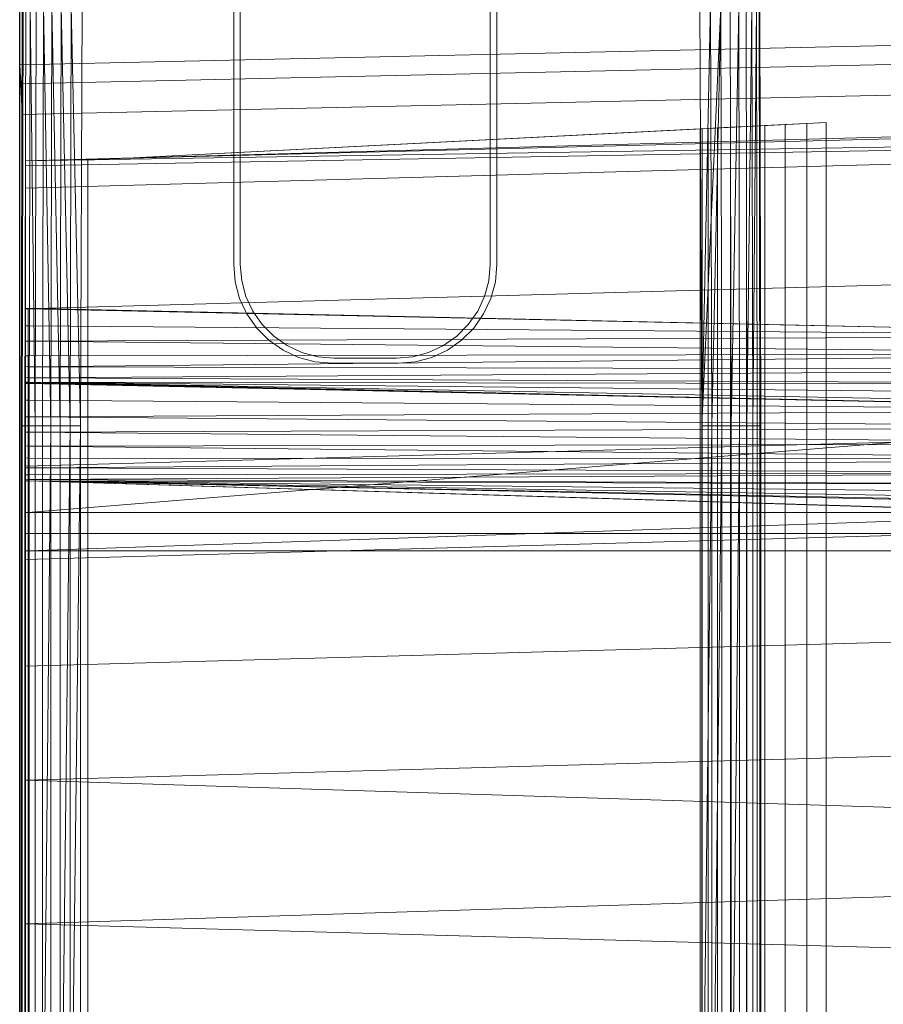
# Model space of a CAD drawing. Header units: metres. Extents: x 391.1 to 427.5, y 12.8 to 28.4.
# Tile 152 of 234: x 407.377 to 407.569, y 26.419 to 26.638. Entities that reach past the tile are written whole.
import ezdxf

# ---------------------------------------------------------------- set-up
doc = ezdxf.new("R2010")
doc.units = ezdxf.units.M
for name, color, linetype, lineweight in [('A-DETL-____-MBND', 7, 'Continuous', 18), ('A-WALL-____-MCUT', 7, 'Continuous', 25), ('A-WALL-____-OTLN', 7, 'Continuous', 25)]:
    doc.layers.add(name, color=color, linetype=linetype, lineweight=lineweight)

# ---------------------------------------------------------------- blocks, each defined once
blk = doc.blocks.new('Family - Evans PA-152028-03_ENLLUMENAT_P0A')
at = {"layer": 'A-WALL-____-MCUT', "color": 253, "true_color": 0xaaaaaa}
blk.add_line((1.66046, 0.2), (0, 0.2), dxfattribs=at)
at = {"layer": 'A-WALL-____-OTLN', "color": 253, "true_color": 0xaaaaaa}
blk.add_line((1.66046, 0.2), (0, 0.2), dxfattribs=at)
blk = doc.blocks.new('Family - Inodor PA-152192-03_ENLLUMENAT_P0A')
at = {"layer": 'A-DETL-____-MBND', "color": 253, "true_color": 0xaaaaaa}
for p, q in [((0.04914, 0.40281), (0.04914, 0.33079)), ((0.10482, 0.33079), (0.10482, 0.40281)), ((0.04914, 0.33079), (0.04914, 0.39144)), ((0.10482, 0.39149), (0.10482, 0.33079)), ((0.00036, 0.29485), (0.00056, 0.38826)), ((0.00036, 0.29485), (0.00056, 0.38826)), ((0.00056, 0.01465), (0.00056, 0.38826)), ((0.00056, 0.01465), (0.00056, 0.38826)), ((0.00076, 0.38826), (0.00056, 0.29485)), ((0.00076, 0.38826), (0.00056, 0.29485)), ((0.00056, 0.29485), (0.00056, 0.38826)), ((0.00056, 0.29485), (0.00056, 0.38826)), ((0.00076, 0.38826), (0.00056, 0.29485)), ((0.00136, 0.38826), (0.00116, 0.29485)), ((0.00136, 0.38826), (0.00116, 0.29485)), ((0.00136, 0.38826), (0.00116, 0.29485)), ((0.00233, 0.38826), (0.00213, 0.29485)), ((0.00233, 0.38826), (0.00213, 0.29485)), ((0.00213, 0.29485), (0.00233, 0.38826)), ((0.00345, 0.29485), (0.00233, 0.38826)), ((0.00345, 0.29485), (0.00233, 0.38826)), ((0.00365, 0.38826), (0.00345, 0.29485)), ((0.00365, 0.38826), (0.00345, 0.29485)), ((0.00365, 0.38826), (0.00345, 0.29485)), ((0.00528, 0.38826), (0.00508, 0.29485)), ((0.00528, 0.38826), (0.00508, 0.29485)), ((0.00508, 0.29485), (0.00528, 0.38826)), ((0.00696, 0.29485), (0.00528, 0.38826)), ((0.00696, 0.29485), (0.00528, 0.38826)), ((0.00716, 0.38826), (0.00696, 0.29485)), ((0.00716, 0.38826), (0.00696, 0.29485)), ((0.00696, 0.29485), (0.00716, 0.38826)), ((0.00904, 0.29485), (0.00716, 0.38826)), ((0.00904, 0.29485), (0.00716, 0.38826)), ((0.00924, 0.38826), (0.00904, 0.29485)), ((0.00924, 0.38826), (0.00904, 0.29485)), ((0.00904, 0.29485), (0.00924, 0.38826)), ((0.01126, 0.29485), (0.00924, 0.38826)), ((0.01126, 0.29485), (0.00924, 0.38826)), ((0.01146, 0.38826), (0.01126, 0.29485)), ((0.01146, 0.38826), (0.01126, 0.29485)), ((0.01126, 0.29485), (0.01146, 0.38826)), ((0.01354, 0.29485), (0.01146, 0.38826)), ((0.01354, 0.29485), (0.01146, 0.38826)), ((0.01354, 0.29485), (0.01146, 0.38826)), ((0.01354, 0.29485), (0.01394, 0.38899)), ((0.01394, 0.38899), (0.01354, 0.29485)), ((0.01394, 0.38899), (0.01354, 0.29485)), ((0.04768, 0.38917), (0.04768, 0.33073)), ((0.10628, 0.38949), (0.10628, 0.35922)), ((0.15191, 0.29485), (0.15151, 0.38899)), ((0.15151, 0.38899), (0.15191, 0.29485)), ((0.15191, 0.29485), (0.15151, 0.38899)), ((0.15386, 0.38923), (0.15191, 0.29485)), ((0.15191, 0.29485), (0.15386, 0.38923)), ((0.15621, 0.38826), (0.15191, 0.29485)), ((0.15419, 0.29485), (0.15386, 0.38923)), ((0.15419, 0.29485), (0.15386, 0.38923)), ((0.15621, 0.38826), (0.15419, 0.29485)), ((0.15621, 0.38826), (0.15419, 0.29485)), ((0.15419, 0.29485), (0.15621, 0.38826)), ((0.15641, 0.29485), (0.15621, 0.38826)), ((0.15641, 0.29485), (0.15621, 0.38826)), ((0.15641, 0.29485), (0.15621, 0.38826)), ((0.15849, 0.29485), (0.15829, 0.38826)), ((0.15829, 0.38826), (0.15849, 0.29485)), ((0.15849, 0.29485), (0.15829, 0.38826)), ((0.16017, 0.38826), (0.15849, 0.29485)), ((0.15849, 0.29485), (0.16017, 0.38826)), ((0.16037, 0.29485), (0.16017, 0.38826)), ((0.16037, 0.29485), (0.16017, 0.38826)), ((0.16037, 0.29485), (0.16017, 0.38826)), ((0.162, 0.29485), (0.1618, 0.38826)), ((0.1618, 0.38826), (0.162, 0.29485)), ((0.162, 0.29485), (0.1618, 0.38826)), ((0.16312, 0.38826), (0.162, 0.29485)), ((0.162, 0.29485), (0.16312, 0.38826)), ((0.16332, 0.29485), (0.16312, 0.38826)), ((0.16332, 0.29485), (0.16312, 0.38826)), ((0.16332, 0.29485), (0.16312, 0.38826)), ((0.16409, 0.38826), (0.16332, 0.29485)), ((0.16332, 0.29485), (0.16409, 0.38826)), ((0.16429, 0.29485), (0.16409, 0.38826)), ((0.16429, 0.29485), (0.16409, 0.38826)), ((0.16429, 0.29485), (0.16409, 0.38826)), ((0.16489, 0.29485), (0.16469, 0.38826)), ((0.16469, 0.38826), (0.16489, 0.29485)), ((0.16489, 0.29485), (0.16469, 0.38826)), ((0.16489, 0.38826), (0.16489, 0.01465)), ((0.16489, 0.38826), (0.16489, 0.01465)), ((0.16489, 0.38826), (0.16509, 0.29485)), ((0.16489, 0.38826), (0.16489, 0.29485)), ((0.16509, 0.29485), (0.16489, 0.38826)), ((0.16489, 0.29485), (0.16489, 0.38826)), ((0.31954, 0.38234), (0, 0.37522)), ((0.31954, 0.38234), (0, 0.37522)), ((0.31971, 0.37812), (0.00022, 0.371)), ((0.31971, 0.37812), (0.00022, 0.371)), ((0, 0.37522), (0.00022, 0.371)), ((0.00022, 0.371), (0, 0.37522)), ((0, 0.37522), (0, 0.371)), ((0, 0.371), (0, 0.37522)), ((0, 0.371), (0, 0.36417)), ((0, 0.36417), (0, 0.371)), ((0.00022, 0.371), (0.00056, 0.36417)), ((0.00056, 0.36417), (0.00022, 0.371)), ((0.31998, 0.37128), (0.00056, 0.36417)), ((0.31998, 0.37128), (0.00056, 0.36417)), ((0.00127, 0.35389), (0.51095, 0.36797)), ((0.51095, 0.36678), (0.00127, 0.35389)), ((0, 0.36417), (0, 0.03582)), ((0, 0.03582), (0, 0.36417)), ((0.00056, 0.36417), (0.00056, 0.03582)), ((0.00056, 0.03582), (0.00056, 0.36417)), ((0.01521, 0.35403), (0.17966, 0.3624)), ((0.17052, 0.36194), (0.16598, 0.36171)), ((0.17536, 0.36218), (0.17052, 0.36194)), ((0.17052, 0.36194), (0.17052, 0.04274)), ((0.17966, 0.3624), (0.17536, 0.36218)), ((0.17536, 0.36218), (0.17536, 0.04249)), ((0.17966, 0.04228), (0.17966, 0.3624)), ((0.51095, 0.36184), (0.00127, 0.35389)), ((0.51095, 0.36184), (0.00127, 0.35271)), ((0.51095, 0.36184), (0.00127, 0.34776)), ((0.15161, 0.36098), (0.01521, 0.35403)), ((0.15205, 0.361), (0.15161, 0.36098)), ((0.15161, 0.36098), (0.15161, 0.0437)), ((0.15334, 0.36106), (0.15205, 0.361)), ((0.15205, 0.361), (0.15205, 0.04368)), ((0.15546, 0.36117), (0.15334, 0.36106)), ((0.15334, 0.36106), (0.15334, 0.04361)), ((0.15833, 0.36132), (0.15546, 0.36117)), ((0.15546, 0.36117), (0.15546, 0.04351)), ((0.16188, 0.3615), (0.15833, 0.36132)), ((0.15833, 0.36132), (0.15833, 0.04336)), ((0.16188, 0.3615), (0.16187, 0.04318)), ((0.16598, 0.36171), (0.16188, 0.3615)), ((0.16598, 0.36171), (0.16598, 0.04297)), ((0.10628, 0.35922), (0.10628, 0.35813)), ((0.10628, 0.35813), (0.10628, 0.33073)), ((0.00127, 0.35271), (0.00127, 0.35389)), ((0.01521, 0.35403), (0.01521, 0.05064)), ((0.01521, 0.35403), (0.01521, 0.05064)), ((0.00127, 0.34776), (0.00127, 0.35271)), ((0.00127, 0.32087), (0.00127, 0.34776)), ((0.51095, 0.33495), (0.00127, 0.32087)), ((0.04768, 0.33073), (0.04801, 0.32692)), ((0.04914, 0.33079), (0.04946, 0.32716)), ((0.04946, 0.32716), (0.04914, 0.33079)), ((0.1045, 0.32716), (0.10482, 0.33079)), ((0.10482, 0.33079), (0.1045, 0.32716)), ((0.10595, 0.32692), (0.10628, 0.33073)), ((0.04801, 0.32692), (0.049, 0.32322)), ((0.04946, 0.32716), (0.0504, 0.32365)), ((0.0504, 0.32365), (0.04946, 0.32716)), ((0.10356, 0.32365), (0.1045, 0.32716)), ((0.1045, 0.32716), (0.10356, 0.32365)), ((0.10496, 0.32322), (0.10595, 0.32692)), ((0.049, 0.32322), (0.05033, 0.32038)), ((0.0504, 0.32365), (0.05194, 0.32035)), ((0.05194, 0.32035), (0.0504, 0.32365)), ((0.10202, 0.32035), (0.10356, 0.32365)), ((0.10356, 0.32365), (0.10202, 0.32035)), ((0.10334, 0.31974), (0.10496, 0.32322)), ((0.00127, 0.3209), (0.00127, 0.32102)), ((0.28182, 0.31489), (0.00127, 0.32102)), ((0.00192, 0.32088), (0.00127, 0.3209)), ((0.00127, 0.3209), (0.00192, 0.32088)), ((0.00127, 0.3209), (0.00127, 0.32089)), ((0.00192, 0.32088), (0.00127, 0.32089)), ((0.00127, 0.32089), (0.00192, 0.32088)), ((0.00127, 0.32089), (0.00127, 0.32088)), ((0.00192, 0.32088), (0.00127, 0.32088)), ((0.00192, 0.32088), (0.00127, 0.32088)), ((0.00127, 0.32088), (0.00127, 0.31714)), ((0.00127, 0.28584), (0.00127, 0.32087)), ((0.00192, 0.32088), (0.28182, 0.31489)), ((0.00192, 0.32088), (0.00192, 0.31713)), ((0.28182, 0.31489), (0.00192, 0.32088)), ((0.00192, 0.31713), (0.00192, 0.32088)), ((0.05033, 0.32038), (0.05048, 0.32006)), ((0.05194, 0.32035), (0.05403, 0.31737)), ((0.05403, 0.31737), (0.05194, 0.32035)), ((0.09993, 0.31737), (0.10202, 0.32035)), ((0.10202, 0.32035), (0.09993, 0.31737)), ((0.05048, 0.32006), (0.05062, 0.31974)), ((0.05062, 0.31974), (0.05282, 0.31661)), ((0.10114, 0.31661), (0.10334, 0.31974)), ((0.00192, 0.31713), (0.00127, 0.31714)), ((0.00127, 0.31714), (0.00192, 0.31713)), ((0.00127, 0.31714), (0.00127, 0.31713)), ((0.00192, 0.31713), (0.00127, 0.31713)), ((0.00127, 0.31713), (0.00192, 0.31713)), ((0.00127, 0.31713), (0.00127, 0.31712)), ((0.00192, 0.31713), (0.00127, 0.31712)), ((0.00192, 0.31713), (0.00127, 0.31712)), ((0.00127, 0.31712), (0.00127, 0.31371)), ((0.28182, 0.31489), (0.00192, 0.31713)), ((0.28182, 0.31489), (0.00192, 0.31713)), ((0.00192, 0.31371), (0.00192, 0.31713)), ((0.00192, 0.31713), (0.00192, 0.31371)), ((0.05282, 0.31661), (0.05553, 0.3139)), ((0.05403, 0.31737), (0.0566, 0.31479)), ((0.0566, 0.31479), (0.05403, 0.31737)), ((0.09736, 0.31479), (0.09993, 0.31737)), ((0.09993, 0.31737), (0.09736, 0.31479)), ((0.09843, 0.3139), (0.10114, 0.31661)), ((0.00192, 0.31371), (0.00127, 0.31371)), ((0.00127, 0.31371), (0.00192, 0.31371)), ((0.00127, 0.31371), (0.00127, 0.31371)), ((0.00192, 0.31371), (0.00127, 0.31371)), ((0.00192, 0.31371), (0.00127, 0.31371)), ((0.00127, 0.31371), (0.00127, 0.31044)), ((0.28182, 0.31489), (0.00192, 0.31371)), ((0.00192, 0.31371), (0.28182, 0.31489)), ((0.28181, 0.31079), (0.00192, 0.31371)), ((0.00192, 0.31371), (0.00192, 0.31043)), ((0.28181, 0.31079), (0.00192, 0.31371)), ((0.00192, 0.31043), (0.00192, 0.31371)), ((0.05553, 0.3139), (0.05867, 0.3117)), ((0.0566, 0.31479), (0.05958, 0.31271)), ((0.05958, 0.31271), (0.0566, 0.31479)), ((0.09438, 0.31271), (0.09736, 0.31479)), ((0.09736, 0.31479), (0.09438, 0.31271)), ((0.0953, 0.3117), (0.09843, 0.3139)), ((0.05867, 0.3117), (0.06214, 0.31008)), ((0.05958, 0.31271), (0.06288, 0.31117)), ((0.06288, 0.31117), (0.05958, 0.31271)), ((0.09108, 0.31117), (0.09438, 0.31271)), ((0.09438, 0.31271), (0.09108, 0.31117)), ((0.0953, 0.3117), (0.09182, 0.31008)), ((0.00192, 0.31043), (0.00127, 0.31044)), ((0.00192, 0.31043), (0.00127, 0.31044)), ((0.00127, 0.31044), (0.00127, 0.30801)), ((0.28181, 0.31079), (0.00192, 0.31043)), ((0.00192, 0.30799), (0.28181, 0.31079)), ((0.00192, 0.31043), (0.28181, 0.31079)), ((0.00192, 0.30799), (0.28181, 0.31079)), ((0.00192, 0.31043), (0.00192, 0.30799)), ((0.00192, 0.30799), (0.00192, 0.31043)), ((0.06214, 0.31008), (0.06584, 0.30909)), ((0.06288, 0.31117), (0.0664, 0.31023)), ((0.0664, 0.31023), (0.06288, 0.31117)), ((0.0664, 0.31023), (0.07002, 0.30991)), ((0.07002, 0.30991), (0.0664, 0.31023)), ((0.07002, 0.30991), (0.08394, 0.30991)), ((0.08394, 0.30991), (0.07002, 0.30991)), ((0.08394, 0.30991), (0.08757, 0.31023)), ((0.08757, 0.31023), (0.08394, 0.30991)), ((0.08757, 0.31023), (0.09108, 0.31117)), ((0.09108, 0.31117), (0.08757, 0.31023)), ((0.08812, 0.30909), (0.09182, 0.31008)), ((0.00192, 0.30799), (0.00127, 0.30801)), ((0.00192, 0.30799), (0.00127, 0.30801)), ((0.00127, 0.30801), (0.00127, 0.30557)), ((0.00192, 0.30799), (0.00192, 0.30554)), ((0.28181, 0.30737), (0.00192, 0.30799)), ((0.28181, 0.30737), (0.00192, 0.30799)), ((0.00192, 0.30554), (0.00192, 0.30799)), ((0.28181, 0.30737), (0.00192, 0.30554)), ((0.00192, 0.30554), (0.28181, 0.30737)), ((0.06584, 0.30909), (0.06966, 0.30876)), ((0.08431, 0.30876), (0.06966, 0.30876)), ((0.08431, 0.30876), (0.08812, 0.30909)), ((0.00192, 0.30554), (0.00127, 0.30557)), ((0.00192, 0.30554), (0.00127, 0.30557)), ((0.00127, 0.30557), (0.00127, 0.30457)), ((0.00192, 0.30554), (0.00192, 0.30454)), ((0.28181, 0.30409), (0.00192, 0.30554)), ((0.28181, 0.30409), (0.00192, 0.30554)), ((0.00192, 0.30454), (0.00192, 0.30554)), ((0.00192, 0.30454), (0.00127, 0.30457)), ((0.00127, 0.30457), (0.00192, 0.30454)), ((0.00127, 0.30457), (0.00127, 0.30446)), ((0.00192, 0.30454), (0.00127, 0.30446)), ((0.00192, 0.30454), (0.00127, 0.30446)), ((0.00127, 0.30446), (0.00127, 0.27556)), ((0.00127, 0.30433), (0.00127, 0.30443)), ((0.28176, 0.29829), (0.00127, 0.30443)), ((0.00127, 0.30433), (0.00187, 0.30429)), ((0.00127, 0.30433), (0.00127, 0.30431)), ((0.00187, 0.30429), (0.00127, 0.30433)), ((0.00187, 0.30429), (0.00127, 0.30431)), ((0.00127, 0.30431), (0.00187, 0.30429)), ((0.00127, 0.30431), (0.00127, 0.3043)), ((0.00187, 0.30429), (0.00127, 0.3043)), ((0.00127, 0.3043), (0.00187, 0.30429)), ((0.00127, 0.3043), (0.00127, 0.30429)), ((0.00187, 0.30429), (0.00127, 0.30429)), ((0.00187, 0.30429), (0.00127, 0.30429)), ((0.00127, 0.30429), (0.00127, 0.30053)), ((0.00186, 0.27553), (0.00192, 0.30454)), ((0.00192, 0.30454), (0.00186, 0.27553)), ((0.00187, 0.30429), (0.28176, 0.29829)), ((0.00187, 0.30429), (0.00187, 0.30052)), ((0.28176, 0.29829), (0.00187, 0.30429)), ((0.00187, 0.30052), (0.00187, 0.30429)), ((0.28181, 0.30409), (0.00192, 0.30454)), ((0.28181, 0.30409), (0.00192, 0.30454)), ((0.28181, 0.30165), (0.00192, 0.30454)), ((0.28181, 0.30165), (0.00192, 0.30454)), ((0.28181, 0.2992), (0.00192, 0.30454)), ((0.28181, 0.2992), (0.00192, 0.30454)), ((0.28175, 0.2982), (0.00192, 0.30454)), ((0.28175, 0.2982), (0.00192, 0.30454)), ((0.00187, 0.30052), (0.00127, 0.30053)), ((0.00127, 0.30053), (0.00187, 0.30052)), ((0.00127, 0.30053), (0.00127, 0.30052)), ((0.00187, 0.30052), (0.00127, 0.30052)), ((0.00187, 0.30052), (0.00127, 0.30052)), ((0.00127, 0.30052), (0.00127, 0.29687)), ((0.28176, 0.29829), (0.00187, 0.30052)), ((0.00187, 0.30052), (0.00187, 0.29687)), ((0.28176, 0.29829), (0.00187, 0.30052)), ((0.00187, 0.29687), (0.00187, 0.30052)), ((0.51095, 0.29991), (0.00127, 0.28584)), ((0.28176, 0.29829), (0.00187, 0.29687)), ((0.00187, 0.29687), (0.28176, 0.29829)), ((0.00187, 0.29687), (0.00127, 0.29687)), ((0.00127, 0.29687), (0.00187, 0.29687)), ((0.00127, 0.29687), (0.00127, 0.29686)), ((0.00187, 0.29687), (0.00127, 0.29686)), ((0.00127, 0.29686), (0.00187, 0.29687)), ((0.00187, 0.29687), (0.00127, 0.29686)), ((0.00187, 0.29687), (0.00127, 0.29686)), ((0.00127, 0.29686), (0.00127, 0.29686)), ((0.00127, 0.29686), (0.00127, 0.29344)), ((0.28175, 0.2982), (0.00186, 0.27553)), ((0.00186, 0.27553), (0.28175, 0.2982)), ((0.28176, 0.29452), (0.00187, 0.29687)), ((0.28176, 0.29452), (0.00187, 0.29687)), ((0.00187, 0.29343), (0.00187, 0.29687)), ((0.00187, 0.29687), (0.00187, 0.29343)), ((0.00056, 0.29485), (0.00036, 0.29485)), ((0.00036, 0.10805), (0.00036, 0.29485)), ((0.00056, 0.29485), (0.00036, 0.29485)), ((0.00056, 0.29485), (0.00036, 0.29485)), ((0.00036, 0.10805), (0.00036, 0.29485)), ((0.00116, 0.29485), (0.00056, 0.29485)), ((0.00056, 0.10805), (0.00056, 0.29485)), ((0.00116, 0.29485), (0.00056, 0.29485)), ((0.00056, 0.29485), (0.00056, 0.10805)), ((0.00116, 0.29485), (0.00056, 0.29485)), ((0.00056, 0.10805), (0.00056, 0.29485)), ((0.00213, 0.29485), (0.00116, 0.29485)), ((0.00116, 0.10805), (0.00116, 0.29485)), ((0.00213, 0.29485), (0.00116, 0.29485)), ((0.00116, 0.29485), (0.00116, 0.10805)), ((0.00213, 0.29485), (0.00116, 0.29485)), ((0.00116, 0.10805), (0.00116, 0.29485)), ((0.28176, 0.29452), (0.00187, 0.29343)), ((0.00187, 0.29343), (0.28176, 0.29452)), ((0.00345, 0.29485), (0.00213, 0.29485)), ((0.00213, 0.10805), (0.00213, 0.29485)), ((0.00345, 0.29485), (0.00213, 0.29485)), ((0.00213, 0.29485), (0.00213, 0.10805)), ((0.00345, 0.29485), (0.00213, 0.29485)), ((0.00213, 0.10805), (0.00213, 0.29485)), ((0.00345, 0.10805), (0.00345, 0.29485)), ((0.00508, 0.29485), (0.00345, 0.29485)), ((0.00345, 0.29485), (0.00345, 0.10805)), ((0.00508, 0.29485), (0.00345, 0.29485)), ((0.00345, 0.10805), (0.00345, 0.29485)), ((0.00508, 0.10805), (0.00508, 0.29485)), ((0.00696, 0.29485), (0.00508, 0.29485)), ((0.00508, 0.29485), (0.00508, 0.10805)), ((0.00696, 0.29485), (0.00508, 0.10805)), ((0.00696, 0.29485), (0.00508, 0.29485)), ((0.00508, 0.10805), (0.00508, 0.29485)), ((0.00508, 0.10805), (0.00696, 0.29485)), ((0.00696, 0.10805), (0.00696, 0.29485)), ((0.00904, 0.29485), (0.00696, 0.29485)), ((0.00904, 0.29485), (0.00696, 0.29485)), ((0.00696, 0.10805), (0.00696, 0.29485)), ((0.00696, 0.10805), (0.00696, 0.29485)), ((0.00904, 0.10805), (0.00904, 0.29485)), ((0.01126, 0.29485), (0.00904, 0.29485)), ((0.00904, 0.29485), (0.00904, 0.10805)), ((0.01126, 0.29485), (0.00904, 0.10805)), ((0.01126, 0.29485), (0.00904, 0.29485)), ((0.00904, 0.10805), (0.00904, 0.29485)), ((0.00904, 0.10805), (0.01126, 0.29485)), ((0.01126, 0.10805), (0.01126, 0.29485)), ((0.01354, 0.29485), (0.01126, 0.29485)), ((0.01354, 0.29485), (0.01126, 0.10805)), ((0.01354, 0.29485), (0.01126, 0.29485)), ((0.01126, 0.10805), (0.01126, 0.29485)), ((0.01126, 0.10805), (0.01126, 0.29485)), ((0.01126, 0.10805), (0.01354, 0.29485)), ((0.01354, 0.10805), (0.01354, 0.29485)), ((0.01354, 0.29485), (0.01354, 0.10805)), ((0.01354, 0.10805), (0.01354, 0.29485)), ((0.15191, 0.10805), (0.15191, 0.29485)), ((0.15191, 0.29485), (0.15191, 0.10805)), ((0.15419, 0.29485), (0.15191, 0.29485)), ((0.15419, 0.29485), (0.15191, 0.10805)), ((0.15419, 0.29485), (0.15191, 0.29485)), ((0.15191, 0.10805), (0.15191, 0.29485)), ((0.15191, 0.10805), (0.15419, 0.29485)), ((0.15419, 0.10805), (0.15419, 0.29485)), ((0.15641, 0.29485), (0.15419, 0.29485)), ((0.15641, 0.29485), (0.15419, 0.10805)), ((0.15641, 0.29485), (0.15419, 0.29485)), ((0.15419, 0.10805), (0.15419, 0.29485)), ((0.15419, 0.10805), (0.15419, 0.29485)), ((0.15419, 0.10805), (0.15641, 0.29485)), ((0.15641, 0.10805), (0.15641, 0.29485)), ((0.15641, 0.29485), (0.15849, 0.29485)), ((0.15849, 0.29485), (0.15641, 0.29485)), ((0.15641, 0.10805), (0.15641, 0.29485)), ((0.15641, 0.10805), (0.15641, 0.29485)), ((0.15849, 0.10805), (0.15849, 0.29485)), ((0.16037, 0.29485), (0.15849, 0.29485)), ((0.15849, 0.29485), (0.15849, 0.10805)), ((0.16037, 0.29485), (0.15849, 0.10805)), ((0.16037, 0.29485), (0.15849, 0.29485)), ((0.15849, 0.10805), (0.15849, 0.29485)), ((0.15849, 0.10805), (0.16037, 0.29485)), ((0.16037, 0.10805), (0.16037, 0.29485)), ((0.16037, 0.29485), (0.162, 0.29485)), ((0.162, 0.29485), (0.16037, 0.29485)), ((0.16037, 0.10805), (0.16037, 0.29485)), ((0.16037, 0.10805), (0.16037, 0.29485)), ((0.16332, 0.29485), (0.162, 0.29485)), ((0.162, 0.10805), (0.162, 0.29485)), ((0.16332, 0.29485), (0.162, 0.29485)), ((0.162, 0.29485), (0.162, 0.10805)), ((0.16332, 0.29485), (0.162, 0.29485)), ((0.162, 0.10805), (0.162, 0.29485)), ((0.16429, 0.29485), (0.16332, 0.29485)), ((0.16332, 0.10805), (0.16332, 0.29485)), ((0.16429, 0.29485), (0.16332, 0.29485)), ((0.16332, 0.29485), (0.16332, 0.10805)), ((0.16429, 0.29485), (0.16332, 0.29485)), ((0.16332, 0.10805), (0.16332, 0.29485)), ((0.16489, 0.29485), (0.16429, 0.29485)), ((0.16429, 0.10805), (0.16429, 0.29485)), ((0.16429, 0.29485), (0.16489, 0.29485)), ((0.16429, 0.29485), (0.16429, 0.10805)), ((0.16489, 0.29485), (0.16429, 0.29485)), ((0.16429, 0.10805), (0.16429, 0.29485)), ((0.16509, 0.29485), (0.16489, 0.29485)), ((0.16489, 0.10805), (0.16489, 0.29485)), ((0.16509, 0.29485), (0.16489, 0.29485)), ((0.16489, 0.29485), (0.16489, 0.10805)), ((0.16509, 0.29485), (0.16489, 0.29485)), ((0.16489, 0.10805), (0.16489, 0.29485)), ((0.16509, 0.29485), (0.16509, 0.10805)), ((0.16509, 0.29485), (0.16509, 0.10805)), ((0.00187, 0.29343), (0.00127, 0.29344)), ((0.00127, 0.29344), (0.00187, 0.29343)), ((0.00127, 0.29344), (0.00127, 0.29343)), ((0.00187, 0.29343), (0.00127, 0.29343)), ((0.00127, 0.29343), (0.00187, 0.29343)), ((0.00127, 0.29343), (0.00127, 0.29343)), ((0.00187, 0.29343), (0.00127, 0.29343)), ((0.00187, 0.29343), (0.00127, 0.29343)), ((0.00127, 0.29343), (0.00127, 0.29034)), ((0.28176, 0.29086), (0.00187, 0.29343)), ((0.00187, 0.29343), (0.00187, 0.29033)), ((0.28176, 0.29086), (0.00187, 0.29343)), ((0.00187, 0.29033), (0.00187, 0.29343)), ((0.00187, 0.29033), (0.00127, 0.29034)), ((0.00127, 0.29034), (0.00187, 0.29033)), ((0.00187, 0.29033), (0.00127, 0.29034)), ((0.00187, 0.29033), (0.00127, 0.29034)), ((0.00127, 0.29034), (0.00127, 0.28767)), ((0.28176, 0.29086), (0.00187, 0.29033)), ((0.00187, 0.29033), (0.28176, 0.29086)), ((0.00187, 0.29033), (0.00187, 0.28766)), ((0.28176, 0.28743), (0.00187, 0.29033)), ((0.28176, 0.28743), (0.00187, 0.29033)), ((0.00187, 0.28766), (0.00187, 0.29033)), ((0.00187, 0.28766), (0.00127, 0.28767)), ((0.00187, 0.28766), (0.00127, 0.28767)), ((0.00127, 0.28767), (0.00127, 0.28551)), ((0.00187, 0.28766), (0.00187, 0.28548)), ((0.28176, 0.28743), (0.00187, 0.28766)), ((0.28176, 0.28743), (0.00187, 0.28766)), ((0.00187, 0.28548), (0.00187, 0.28766)), ((0.28176, 0.28743), (0.00187, 0.28548)), ((0.00187, 0.28548), (0.28176, 0.28743)), ((0.00127, 0.26508), (0.00127, 0.28584)), ((0.00187, 0.28548), (0.00127, 0.28551)), ((0.00187, 0.28548), (0.00127, 0.28551)), ((0.00127, 0.28551), (0.00127, 0.28391)), ((0.00187, 0.28548), (0.00187, 0.28388)), ((0.28176, 0.28433), (0.00187, 0.28548)), ((0.28176, 0.28433), (0.00187, 0.28548)), ((0.00187, 0.28388), (0.00187, 0.28548)), ((0.00187, 0.28388), (0.00127, 0.28391)), ((0.00187, 0.28388), (0.00127, 0.28391)), ((0.00127, 0.28391), (0.00127, 0.28293)), ((0.00187, 0.2829), (0.00127, 0.28293)), ((0.00187, 0.2829), (0.00127, 0.28293)), ((0.00127, 0.28293), (0.00127, 0.28262)), ((0.28176, 0.28433), (0.00187, 0.28388)), ((0.00187, 0.2829), (0.28176, 0.28433)), ((0.00187, 0.28388), (0.28176, 0.28433)), ((0.00187, 0.2829), (0.28176, 0.28433)), ((0.00187, 0.28388), (0.00187, 0.2829)), ((0.00187, 0.2829), (0.00187, 0.28388)), ((0.00127, 0.28262), (0.00187, 0.28259)), ((0.00127, 0.28262), (0.00127, 0.28257)), ((0.00187, 0.28259), (0.00127, 0.28262)), ((0.00127, 0.11722), (0.00127, 0.28262)), ((0.00187, 0.28259), (0.00127, 0.28262)), ((0.00187, 0.28259), (0.00127, 0.28257)), ((0.00187, 0.28259), (0.00127, 0.28257)), ((0.00127, 0.28257), (0.00127, 0.26701)), ((0.00186, 0.26697), (0.00187, 0.28259)), ((0.00187, 0.28259), (0.00186, 0.26697)), ((0.00187, 0.2829), (0.00187, 0.28259)), ((0.28176, 0.28165), (0.00187, 0.2829)), ((0.28176, 0.28165), (0.00187, 0.2829)), ((0.00187, 0.28259), (0.00187, 0.2829)), ((0.51154, 0.26697), (0.00187, 0.28259)), ((0.28176, 0.27659), (0.00187, 0.28259)), ((0.28176, 0.27659), (0.00187, 0.28259)), ((0.52327, 0.26645), (0.00187, 0.28259)), ((0.51154, 0.26697), (0.00187, 0.28259)), ((0.00187, 0.28259), (0.28176, 0.27659)), ((0.28176, 0.28165), (0.00187, 0.28259)), ((0.28176, 0.28165), (0.00187, 0.28259)), ((0.28176, 0.27948), (0.00187, 0.28259)), ((0.28176, 0.27948), (0.00187, 0.28259)), ((0.28176, 0.27788), (0.00187, 0.28259)), ((0.28176, 0.27788), (0.00187, 0.28259)), ((0.28176, 0.2769), (0.00187, 0.28259)), ((0.28176, 0.2769), (0.00187, 0.28259)), ((0.28176, 0.27659), (0.00187, 0.28259)), ((0.51095, 0.27916), (0.00127, 0.26508)), ((0.28176, 0.27659), (0.00186, 0.26697)), ((0.00186, 0.26697), (0.28176, 0.27659)), ((0.00186, 0.27553), (0.00127, 0.27556)), ((0.00127, 0.27556), (0.00186, 0.27553)), ((0.00127, 0.27556), (0.00127, 0.27555)), ((0.00186, 0.27553), (0.00127, 0.27555)), ((0.00127, 0.27555), (0.00186, 0.27553)), ((0.00127, 0.27555), (0.00127, 0.27553)), ((0.00186, 0.27553), (0.00127, 0.27553)), ((0.00186, 0.27553), (0.00127, 0.27553)), ((0.00127, 0.27553), (0.00127, 0.27088)), ((0.28176, 0.27553), (0.00186, 0.27553)), ((0.00186, 0.27553), (0.00186, 0.27086)), ((0.28176, 0.27553), (0.00186, 0.27553)), ((0.00186, 0.27086), (0.00186, 0.27553)), ((0.00186, 0.27086), (0.00127, 0.27088)), ((0.00186, 0.27086), (0.00127, 0.27088)), ((0.00127, 0.27088), (0.00127, 0.267)), ((0.00186, 0.27086), (0.00186, 0.26697)), ((0.00186, 0.27086), (0.28176, 0.27086)), ((0.28176, 0.27086), (0.00186, 0.27086)), ((0.00186, 0.27086), (0.00186, 0.26697)), ((0.00186, 0.26697), (0.00127, 0.26701)), ((0.00127, 0.13284), (0.00127, 0.26701)), ((0.00186, 0.26697), (0.00127, 0.26701)), ((0.00186, 0.26697), (0.00127, 0.267)), ((0.00186, 0.26697), (0.00127, 0.267)), ((0.00127, 0.267), (0.00127, 0.13339)), ((0.00186, 0.26697), (0.00186, 0.13288)), ((0.28176, 0.26697), (0.00186, 0.26697)), ((0.28176, 0.26697), (0.00186, 0.26697)), ((0.00186, 0.13288), (0.00186, 0.26697)), ((0.28176, 0.26697), (0.00186, 0.26697)), ((0.00186, 0.13288), (0.00186, 0.26697)), ((0.00186, 0.13288), (0.00186, 0.26697)), ((0.28176, 0.26697), (0.00186, 0.26697)), ((0.00127, 0.24131), (0.00127, 0.26508)), ((0.51095, 0.25539), (0.00127, 0.24131)), ((0.00127, 0.2159), (0.00127, 0.24131)), ((0.51095, 0.22997), (0.00127, 0.2159)), ((0.51095, 0.19991), (0.00127, 0.2159)), ((0.00127, 0.18393), (0.00127, 0.2159)), ((0.51095, 0.19991), (0.00127, 0.18393)), ((0.51095, 0.16986), (0.00127, 0.18393)), ((0.00127, 0.15852), (0.00127, 0.18393))]:
    blk.add_line(p, q, dxfattribs=at)
blk = doc.blocks.new('LONDR55-XX_ZZ-ARQ-CAA-M3D-Londres55_ifc-1-03_ENLLUMENAT_P0A')
at = {"layer": 'A-DETL-____-MBND', "color": 253, "lineweight": 18, "true_color": 0xaaaaaa}
blk.add_blockref('Family - Inodor PA-152192-03_ENLLUMENAT_P0A', (407.37693, 26.25274), dxfattribs=at)
at = {"layer": 'A-WALL-____-OTLN', "color": 253, "lineweight": 18, "true_color": 0xaaaaaa, "rotation": 270}
blk.add_blockref('Family - Evans PA-152028-03_ENLLUMENAT_P0A', (407.17693, 27.70959), dxfattribs=at)

msp = doc.modelspace()

# ---------------------------------------------------------------- block references
at = {"lineweight": 5}
msp.add_blockref('LONDR55-XX_ZZ-ARQ-CAA-M3D-Londres55_ifc-1-03_ENLLUMENAT_P0A', (0, 0), dxfattribs=at)

doc.saveas('drawing.dxf')
